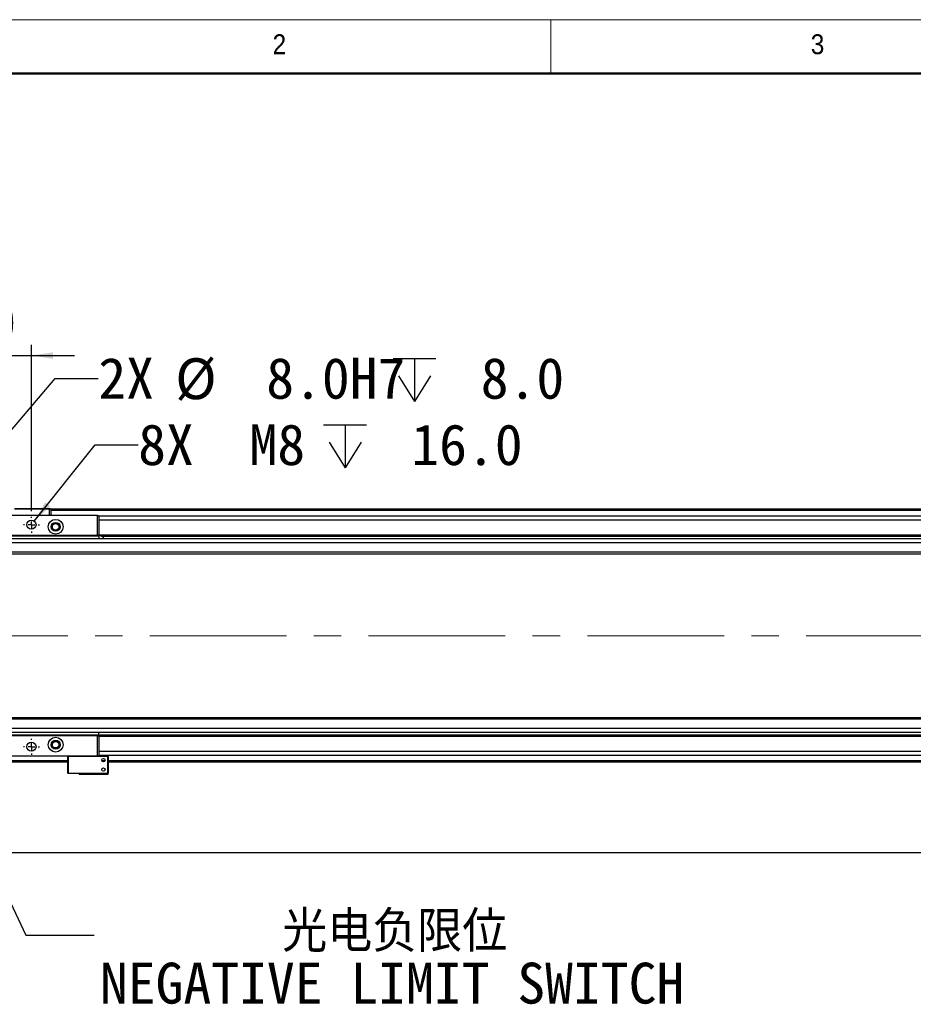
# Model space of a CAD drawing. Header units: millimetres. Extents: x 40 to 3320, y 40 to 2336.
# Tile 4 of 11: x 485 to 1150, y 1604 to 2336. Entities that reach past the tile are written whole.
import ezdxf

# ---------------------------------------------------------------- set-up
doc = ezdxf.new("R2010")
doc.units = ezdxf.units.MM
doc.header["$LTSCALE"] = 8
doc.linetypes.add('CENTERX2', pattern=[20.32, 12.7, -2.54, 2.54, -2.54])
doc.layers.add('DIMNS', color=7, linetype='Continuous')
doc.styles.add('SLDTEXTSTYLE0', font='Gothic.ttf', dxfattribs={"width": 0.913})
doc.styles.add('SLDTEXTSTYLE10', font='txt')
doc.styles.add('SLDTEXTSTYLE7', font='txt')
doc.styles.add('SLDTEXTSTYLE9', font='txt', dxfattribs={"bigfont": 'bigfont'})
doc.dimstyles.new('SLDDIMSTYLE0', dxfattribs={"dimtxt": 30.4, "dimasz": 16, "dimexe": 0, "dimexo": 0.0625, "dimgap": 7.6, "dimtad": 2, "dimdec": 1, "dimrnd": 1e-09, "dimzin": 4, "dimdsep": 46, "dimtxsty": 'SLDTEXTSTYLE7', "dimsah": 1, "dimcen": 0.09, "dimadec": 0, "dimazin": 1, "dimtfac": 1, "dimtdec": 1, "dimtmove": 0, "dimatfit": 0, "dimfxl": 0, "dimfrac": 2, "dimtolj": 1, "dimtzin": 12, "dimarcsym": 0})
doc.dimstyles.new('SLDDIMSTYLE1', dxfattribs={"dimtxt": 30.4, "dimasz": 16, "dimexe": 0, "dimexo": 0.0625, "dimgap": 7.6, "dimtad": 2, "dimdec": 1, "dimrnd": 1e-09, "dimzin": 4, "dimdsep": 46, "dimtxsty": 'SLDTEXTSTYLE7', "dimsah": 1, "dimcen": 0.09, "dimadec": 0, "dimazin": 1, "dimtfac": 1, "dimtdec": 1, "dimtofl": 0, "dimtmove": 0, "dimatfit": 3, "dimfxl": 0, "dimfrac": 2, "dimtolj": 1, "dimtzin": 12, "dimarcsym": 0})
doc.dimstyles.new('SLDDIMSTYLE3', dxfattribs={"dimtxt": 0.18, "dimasz": 16, "dimexe": 0, "dimexo": 0.0625, "dimgap": 0, "dimtad": 0, "dimtih": 1, "dimtoh": 1, "dimdec": 0, "dimrnd": 1e-09, "dimzin": 0, "dimdsep": 46, "dimtxsty": 'Standard', "dimsah": 1, "dimcen": 0.09, "dimadec": 0, "dimazin": 0, "dimtfac": 16, "dimtdec": 0, "dimtofl": 0, "dimtmove": 0, "dimatfit": 3, "dimfxl": 0, "dimfrac": 2, "dimtolj": 1, "dimtzin": 0, "dimarcsym": 0})
doc.dimstyles.new('SLDDIMSTYLE5', dxfattribs={"dimtxt": 30.4, "dimasz": 16, "dimexe": 0, "dimexo": 0.0625, "dimgap": 7.6, "dimtad": 0, "dimtih": 1, "dimtoh": 1, "dimdec": 1, "dimrnd": 1e-09, "dimzin": 4, "dimdsep": 46, "dimtxsty": 'SLDTEXTSTYLE7', "dimsah": 1, "dimcen": 0, "dimadec": 0, "dimazin": 1, "dimtfac": 1, "dimtdec": 1, "dimtofl": 0, "dimtmove": 0, "dimatfit": 3, "dimfxl": 0, "dimfrac": 2, "dimtolj": 1, "dimtzin": 12, "dimarcsym": 0})
doc.dimstyles.new('SLDDIMSTYLE6', dxfattribs={"dimtxt": 30.4, "dimasz": 16, "dimexe": 0, "dimexo": 0.0625, "dimgap": 7.6, "dimtad": 0, "dimtih": 1, "dimtoh": 1, "dimdec": 6, "dimrnd": 1e-09, "dimzin": 12, "dimdsep": 46, "dimtxsty": 'SLDTEXTSTYLE7', "dimsah": 1, "dimcen": 0, "dimadec": 0, "dimazin": 3, "dimtfac": 1, "dimtdec": 1, "dimtofl": 0, "dimtmove": 0, "dimatfit": 3, "dimfxl": 0, "dimfrac": 2, "dimtolj": 1, "dimtzin": 12, "dimarcsym": 0})

# ---------------------------------------------------------------- blocks, each defined once
blk = doc.blocks.new('_D_18')
at = {"layer": 'DIMNS'}
for p, q in [((344.04, 1970.69), (344.04, 2094.31)), ((494.04, 1970.69), (494.04, 2094.31)), ((344.04, 2086.31), (312.04, 2086.31)), ((344.04, 2086.31), (494.04, 2086.31)), ((494.04, 2086.31), (526.04, 2086.31))]:
    blk.add_line(p, q, dxfattribs=at)
for points in [[(344.04, 2086.31), (328.04, 2088.71), (328.04, 2083.91)], [(494.04, 2086.31), (510.04, 2083.91), (510.04, 2088.71)]]:
    blk.add_solid(points, dxfattribs=at)
at = {"layer": 'DIMNS', "insert": (379.3, 2126.19), "char_height": 30.4, "attachment_point": 1, "style": 'SLDTEXTSTYLE7'}
blk.add_mtext('150.0', dxfattribs=at)
blk = doc.blocks.new('SW_SYMBOL_HOLE_DEPTH')
at = {"layer": 'DIMNS', "color": 0}
for p, q in [((0, 7000), (6400, 7000)), ((3200, 7000), (3200, 600)), ((800, 4440), (3200, 600)), ((5600, 4440), (3200, 600))]:
    blk.add_line(p, q, dxfattribs=at)
blk = doc.blocks.new('_D_19')
at = {"layer": 'DIMNS'}
for p, q in [((421.64, 1963.57), (511.77, 2069.32)), ((511.77, 2069.32), (543.77, 2069.32))]:
    blk.add_line(p, q, dxfattribs=at)
blk.add_solid([(421.64, 1963.57), (433.84, 1974.19), (430.19, 1977.3)], dxfattribs=at)
at = {"layer": 'DIMNS', "xscale": 0.004985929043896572, "yscale": 0.004985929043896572, "zscale": 0.004985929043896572}
blk.add_blockref('SW_SYMBOL_HOLE_DEPTH', (762.84, 2049.19), dxfattribs=at)
at = {"layer": 'DIMNS', "char_height": 30.4, "attachment_point": 1, "style": 'SLDTEXTSTYLE7'}
for s, insert in [('2X ', (543.77, 2084.63)), ('%%c', (600.94, 2084.34)), (' 8.0H7', (647.91, 2084.63)), (' 8.0', (807.34, 2084.63))]:
    blk.add_mtext(s, dxfattribs=dict(at, insert=insert))
blk = doc.blocks.new('_D_20')
at = {"layer": 'DIMNS'}
for p, q in [((496.16, 1963.19), (541.4, 2019.97)), ((541.4, 2019.97), (573.4, 2019.97))]:
    blk.add_line(p, q, dxfattribs=at)
blk.add_solid([(496.16, 1963.19), (508.01, 1974.21), (504.26, 1977.2)], dxfattribs=at)
at = {"layer": 'DIMNS', "xscale": 0.004985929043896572, "yscale": 0.004985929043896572, "zscale": 0.004985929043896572}
blk.add_blockref('SW_SYMBOL_HOLE_DEPTH', (711.25, 1999.85), dxfattribs=at)
at = {"layer": 'DIMNS', "char_height": 30.4, "attachment_point": 1, "style": 'SLDTEXTSTYLE7'}
for s, insert in [('8X  M8 ', (573.4, 2035.29)), (' 16.0', (755.75, 2035.29))]:
    blk.add_mtext(s, dxfattribs=dict(at, insert=insert))
blk = doc.blocks.new('_D_22')
at = {"layer": 'DIMNS'}
for p, q in [((419.04, 1729.12), (419.04, 1708.78)), ((2159.04, 1727.57), (2159.04, 1708.78)), ((419.04, 1716.78), (2159.04, 1716.78))]:
    blk.add_line(p, q, dxfattribs=at)
for points in [[(419.04, 1716.78), (435.04, 1714.38), (435.04, 1719.18)], [(2159.04, 1716.78), (2143.04, 1719.18), (2143.04, 1714.38)]]:
    blk.add_solid(points, dxfattribs=at)
at = {"layer": 'DIMNS', "insert": (1266.37, 1756.66), "char_height": 30.4, "attachment_point": 1, "style": 'SLDTEXTSTYLE7'}
blk.add_mtext('1740.0', dxfattribs=at)
blk = doc.blocks.new('SW_NOTE_9')
at = {"layer": 'DIMNS', "color": 0, "char_height": 30.4, "attachment_point": 1}
for s, insert, style in [('     光电负限位', (4.29, 17.95), 'SLDTEXTSTYLE9'), ('NEGATIVE LIMIT SWITCH', (4.29, -20.45), 'SLDTEXTSTYLE10')]:
    blk.add_mtext(s, dxfattribs=dict(at, insert=insert, style=style))
blk = doc.blocks.new('SW_CENTERMARKSYMBOL_3')
at = {"layer": 'DIMNS', "color": 0}
for p, q in [((-5.08, 0), (-5.94, 0)), ((0, 0), (-2.54, 0)), ((0, 5.08), (0, 5.94)), ((0, 0), (0, 2.54)), ((0, 0), (0, -2.54)), ((0, 0), (2.54, 0)), ((5.08, 0), (5.94, 0)), ((0, -5.08), (0, -5.94))]:
    blk.add_line(p, q, dxfattribs=at)
blk = doc.blocks.new('SW_CENTERMARKSYMBOL_7')
at = {"layer": 'DIMNS', "color": 0}
for p, q in [((-5.08, 0), (-5.94, 0)), ((0, 0), (-2.54, 0)), ((0, 5.08), (0, 5.94)), ((0, 0), (0, 2.54)), ((0, 0), (0, -2.54)), ((0, 0), (2.54, 0)), ((5.08, 0), (5.94, 0)), ((0, -5.08), (0, -5.94))]:
    blk.add_line(p, q, dxfattribs=at)

msp = doc.modelspace()

# ---------------------------------------------------------------- linework, layer by layer
at = {"color": 7, "linetype": 'Continuous', "lineweight": 18}
for p, q in [((3320, 2336), (40, 2336)), ((880, 2336), (880, 2296)), ((80, 2296), (3280, 2296))]:
    msp.add_line(p, q, dxfattribs=at)
at = {"color": 7, "linetype": 'Continuous', "lineweight": 50}
msp.add_line((3280, 2296), (80, 2296), dxfattribs=at)
at = {"color": 7, "linetype": 'Continuous', "lineweight": 25}
for p, q in [((507.5449638, 1972.226604), (481.5449707, 1972.226604)), ((481.6692464, 1972.5266017), (507.4207179, 1972.5266017)), ((507.5449638, 1972.226604), (507.4207179, 1972.5266017)), ((507.4207179, 1972.5266017), (508.2449607, 1972.5266017)), ((507.5449638, 1967.5266064), (507.5449638, 1972.226604)), ((508.5449807, 1972.226604), (507.5449638, 1972.226604)), ((508.2449607, 1972.5266017), (508.5449807, 1972.226604)), ((508.5449807, 1972.226604), (508.5449807, 1967.5266064)), ((2069.5450298, 1972.0266006), (508.5449807, 1972.0266006)), ((508.5449807, 1971.8266047), (2069.5450298, 1971.8266047)), ((508.5449807, 1971.6266013), (2069.5450298, 1971.6266013)), ((508.5449807, 1971.5266071), (2069.5450298, 1971.5266071)), ((543.0449687, 1967.5266064), (295.0449876, 1967.5266064)), ((543.0449687, 1952.5266058), (543.0449687, 1967.5266064)), ((543.0449687, 1967.5266064), (544.0449707, 1967.5266064)), ((544.0449707, 1967.5266064), (544.0449707, 1952.5266058)), ((2034.0449802, 1967.0266054), (544.0449707, 1967.0266054)), ((2301.5450232, 1950.0266008), (275.5450003, 1950.0266008)), ((543.0449687, 1952.5266058), (430.5648498, 1952.5266058)), ((544.0449707, 1952.0266048), (431.444972, 1952.0266048)), ((544.0449707, 1952.5266058), (543.0449687, 1952.5266058)), ((544.0449707, 1953.0266068), (2034.0449802, 1953.0266068)), ((544.0449707, 1952.5266058), (544.0449707, 1952.0266048)), ((544.0449707, 1952.0266048), (544.0449707, 1950.0266008)), ((2034.0449802, 1952.596604), (545.5298416, 1952.596604)), ((546.2955527, 1952.0225145), (2034.0449802, 1952.0225145)), ((547.5539408, 1950.0266008), (547.6449869, 1951.328776)), ((2301.5450232, 1947.0266021), (275.5450003, 1947.0266021)), ((2301.5450232, 1940.0265991), (275.5450003, 1940.0265991)), ((275.5450003, 1939.0266008), (2301.5450232, 1939.0266008)), ((2301.5450232, 1817.0266069), (275.5450003, 1817.0266069)), ((2301.5450232, 1816.0266049), (275.5450003, 1816.0266049)), ((2301.5450232, 1809.0266056), (275.5450003, 1809.0266056)), ((2301.5450232, 1806.026607), (275.5450003, 1806.026607)), ((544.0449707, 1804.0266029), (294.0449707, 1804.0266029)), ((543.0449687, 1803.5266019), (295.0449876, 1803.5266019)), ((543.0449687, 1788.5266013), (543.0449687, 1803.5266019)), ((543.0449687, 1803.5266019), (544.0449707, 1803.5266019)), ((544.0449707, 1804.0266029), (544.0449707, 1806.026607)), ((2031.7944281, 1804.0306933), (544.0449707, 1804.0306933)), ((544.0449707, 1804.0266029), (544.0449707, 1803.5266019)), ((544.0449707, 1803.5266019), (544.0449707, 1788.5266013)), ((2032.5601093, 1803.4566037), (544.0449707, 1803.4566037)), ((2034.0449802, 1803.0266009), (544.0449707, 1803.0266009)), ((543.0449687, 1788.5266013), (295.0449876, 1788.5266013)), ((521.3449888, 1788.5266013), (521.0449688, 1788.2266037)), ((521.0449688, 1775.8266024), (521.0449688, 1788.2266037)), ((521.3449888, 1788.2266037), (521.0449688, 1788.2266037)), ((521.3449888, 1788.2266037), (521.4692347, 1788.5266013)), ((550.7449798, 1788.2266037), (521.3449888, 1788.2266037)), ((521.3449888, 1788.2266037), (521.3449888, 1775.8266024)), ((544.0449707, 1788.5266013), (543.0449687, 1788.5266013)), ((2034.0449802, 1789.0266023), (544.0449707, 1789.0266023)), ((544.0449707, 1788.8266064), (551.04497, 1788.8266064)), ((544.0449707, 1788.5266013), (550.6207041, 1788.5266013)), ((550.7449798, 1788.2266037), (550.6207041, 1788.5266013)), ((550.6207041, 1788.5266013), (550.7449798, 1788.5266013)), ((551.04497, 1788.2266037), (550.7449798, 1788.5266013)), ((551.04497, 1788.2266037), (550.7449798, 1788.2266037)), ((550.7449798, 1775.8266024), (550.7449798, 1788.2266037)), ((551.04497, 1788.2266037), (551.04497, 1788.8266064)), ((551.04497, 1788.2266037), (551.04497, 1775.8266024)), ((521.0449688, 1784.0266071), (429.0449612, 1784.0266071)), ((2032.045006, 1784.0266071), (551.04497, 1784.0266071)), ((521.0449688, 1775.8266024), (521.3449888, 1775.8266024)), ((521.3449888, 1775.5266048), (521.0449688, 1775.8266024)), ((521.3449888, 1775.8266024), (550.7449798, 1775.8266024)), ((521.3449888, 1775.8266024), (521.4692347, 1775.5266048)), ((521.4692347, 1775.5266048), (521.3449888, 1775.5266048)), ((550.6207041, 1775.5266048), (521.4692347, 1775.5266048)), ((529.5449786, 1775.2266071), (529.5449786, 1775.5266048)), ((529.5449786, 1775.2266071), (551.04497, 1775.2266071)), ((550.7449798, 1775.8266024), (550.6207041, 1775.5266048)), ((550.7449798, 1775.5266048), (550.6207041, 1775.5266048)), ((550.7449798, 1775.8266024), (551.04497, 1775.8266024)), ((551.04497, 1775.8266024), (550.7449798, 1775.5266048)), ((551.04497, 1775.2266071), (551.04497, 1775.8266024))]:
    msp.add_line(p, q, dxfattribs=at)
at = {"color": 8, "linetype": 'Continuous', "lineweight": 25}
for p, q in [((2069.5450298, 1971.0266061), (508.5449807, 1971.0266061)), ((2034.0449802, 1964.0266068), (544.0449707, 1964.0266068)), ((2034.0449802, 1792.0266009), (544.0449707, 1792.0266009)), ((521.0449688, 1785.0266017), (429.0449612, 1785.0266017)), ((548.6906163, 1785.0266017), (546.3993244, 1785.0266017)), ((2032.045006, 1785.0266017), (551.04497, 1785.0266017))]:
    msp.add_line(p, q, dxfattribs=at)
at = {"color": 7, "linetype": 'Continuous', "lineweight": 25, "flags": 128}
msp.add_lwpolyline([(547.6449869, 1951.328776), (547.4739216, 1951.397895), (546.986743, 1951.5947319), (546.2576292, 1951.889313), (545.3975789, 1952.2367932), (544.5375286, 1952.5842733), (544.0449707, 1952.7832783)], dxfattribs=at)
at = {"color": 7, "linetype": 'Continuous', "lineweight": 25}
for centre, radius in [((494.0449755, 1960.526604), 3.4), ((512.0449755, 1959.026604), 5.5), ((512.0449755, 1959.026604), 3.3), ((512.0449755, 1959.026604), 3), ((512.0449755, 1959.026604), 2.4585), ((512.0449755, 1797.026604), 5.5), ((494.0449755, 1795.526604), 3.4), ((512.0449755, 1797.026604), 3.3), ((512.0449755, 1797.026604), 3), ((512.0449755, 1797.026604), 2.4585), ((547.5449755, 1785.526604), 1.25), ((547.5449755, 1778.526604), 1.25)]:
    msp.add_circle(centre, radius, dxfattribs=at)
msp.add_arc((544.859338, 1950.9046155), 1.82, 30.1224828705, 105.8673084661, dxfattribs=at)
at = {"layer": 'DIMNS', "linetype": 'CENTERX2', "lineweight": 18}
msp.add_line((2471.8921283, 1878.026604), (96.8913462, 1878.026604), dxfattribs=at)

# ---------------------------------------------------------------- block references
at = {"layer": 'DIMNS'}
for name, p in [('SW_CENTERMARKSYMBOL_3', (494.0449755, 1960.526604)), ('SW_CENTERMARKSYMBOL_7', (494.0449755, 1795.526604)), ('SW_NOTE_9', (540.7115385, 1655.4064965))]:
    msp.add_blockref(name, p, dxfattribs=at)

# ---------------------------------------------------------------- texts
at = {"color": 7, "linetype": 'Continuous', "lineweight": 0, "char_height": 14.8166667, "attachment_point": 1, "style": 'SLDTEXTSTYLE0'}
for s, insert in [('2', (673.3333333, 2325.1704848)), ('3', (1073.3333333, 2325.1704848))]:
    msp.add_mtext(s, dxfattribs=dict(at, insert=insert))

# ---------------------------------------------------------------- dimensions: what is measured, and where the dimension line sits
at = {"layer": 'DIMNS'}
dim = msp.add_linear_dim(base=(494.0449755, 2086.3066674), p1=(344.0449755, 1960.526604), p2=(494.0449755, 1960.526604), angle=0, dimstyle='SLDDIMSTYLE0', dxfattribs=at)
dim.commit()
dim.dimension.update_dxf_attribs({"geometry": '_D_18', "text_midpoint": (427.7288996, 2086.3066674), "dimtype": 160})
dim = msp.add_diameter_dim_2p(p1=(416.4502862, 1957.4823328), p2=(421.6396648, 1963.5708752), text='2X <>H7{\\fGDT;x} 8.0\\P', dimstyle='SLDDIMSTYLE5', dxfattribs=at)
dim.commit()
dim.dimension.update_dxf_attribs({"geometry": '_D_19', "text_midpoint": (707.5581978, 2069.3190573), "dimtype": 163})
dim = msp.add_diameter_dim_2p(p1=(491.9265111, 1957.8672604), p2=(496.1634399, 1963.1859476), text='8X  M8 {\\fGDT;x} 16.0\\P', dimstyle='SLDDIMSTYLE6', override={"dimpost": '<>'}, dxfattribs=at)
dim.commit()
dim.dimension.update_dxf_attribs({"geometry": '_D_20', "text_midpoint": (707.5581978, 2019.9711679), "dimtype": 163})
dim = msp.add_linear_dim(base=(2159.0449755, 1716.7753092), p1=(419.0449755, 1739.280143), p2=(2159.0449755, 1737.726604), dimstyle='SLDDIMSTYLE1', dxfattribs=at)
dim.commit()
dim.dimension.update_dxf_attribs({"geometry": '_D_22', "text_midpoint": (1325.7791099, 1716.7753092), "dimtype": 160})

# ---------------------------------------------------------------- leaders
msp.add_leader([(435.5449755, 1770.226604), (489.9115385, 1655.4064965), (540.7115385, 1655.4064965)], dimstyle='SLDDIMSTYLE3', dxfattribs=at)

doc.saveas('drawing.dxf')
